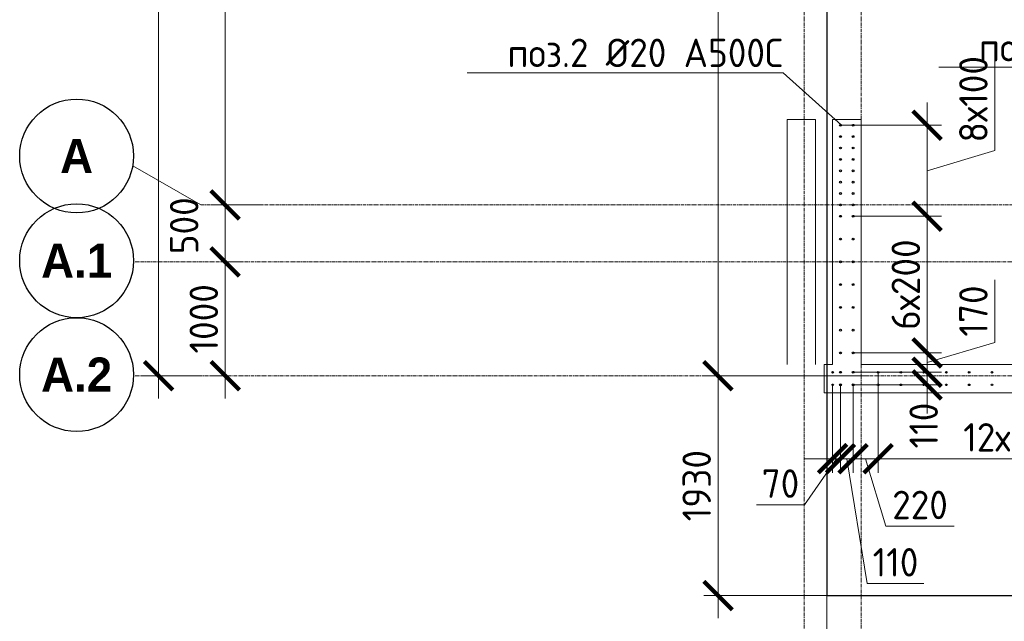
# Model space of a CAD drawing. Header units: millimetres. Extents: x -56135 to 1694203, y -446411 to -23139.
# Tile 256 of 256: x 953366 to 962017, y -85526 to -80243. Entities that reach past the tile are written whole.
import ezdxf
from ezdxf import colors
from ezdxf.entities.mleader import LeaderData, LeaderLine
from ezdxf.math import Vec2, Vec3

# ---------------------------------------------------------------- set-up
doc = ezdxf.new("R2010")
doc.units = ezdxf.units.MM
for name, pattern in [('01 Штриховая _4 мм_', [6, 3.5, -2.5]), ('______5', [1100, 800, -100, 100, -100]), ('HIDDEN2', [4.762499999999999, 3.175, -1.5875]), ('осевая', [50.800000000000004, 31.75, -6.35, 6.35, -6.35])]:
    doc.linetypes.add(name, pattern=pattern)
for name, color, linetype, lineweight in [('0 Фундамент', 5, 'Continuous', 30), ('1 Стены', 3, 'Continuous', 30), ('Оси', 40, '______5', 18), ('подоснова', 151, 'Continuous', 5), ('РАЗМЕРЫ', 1, 'Continuous', 9), ('СТЕНЫ', 3, 'Continuous', 30)]:
    doc.layers.add(name, color=color, linetype=linetype, lineweight=lineweight)
doc.styles.add('Century Gothic', font='GOTHIC.TTF')
doc.styles.add('GOST-2.304_Type-B', font='GOST_Common.ttf')
doc.dimstyles.new('СПДС', dxfattribs={"dimscale": 100, "dimtxt": 2.5, "dimasz": 2.5, "dimexe": 1.25, "dimexo": 0, "dimtad": 1, "dimdec": 0, "dimtxsty": 'GOST-2.304_Type-B', "dimblk": 'ARCHTICK', "dimcen": 2.5, "dimdle": 2, "dimadec": 0, "dimazin": 2, "dimtfac": 0.75, "dimtdec": 0, "dimtmove": 1, "dimatfit": 3, "dimfxl": 1, "dimtolj": 1, "dimarcsym": 1})

# ---------------------------------------------------------------- blocks, each defined once
blk = doc.blocks.new('NSY101')
at = {"color": 0, "linetype": 'ByBlock', "lineweight": -2}
blk.add_circle((0, 0), 50.00000381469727, dxfattribs=at)
blk = doc.blocks.new('_ArchTick')
at = {"color": 0, "linetype": 'ByBlock', "const_width": 0.15}
blk.add_lwpolyline([(-0.5, -0.5), (0.5, 0.5)], dxfattribs=at)
blk = doc.blocks.new('*D1015')
at = {"layer": 'DEFPOINTS', "color": 0, "transparency": 16777216}
for p in [(468282.1041254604, -106495.3522067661), (468907.0186061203, -106495.3522067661), (468657.8789552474, -128395.3523090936)]:
    blk.add_point(p, dxfattribs=at)
at = {"layer": 'РАЗМЕРЫ', "color": 0, "lineweight": -2, "transparency": 16777216}
for p, q in [((468282.1041254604, -128595.3523090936), (468282.1041254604, -106295.3522067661)), ((468907.0186061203, -106495.3522067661), (468157.1041254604, -106495.3522067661)), ((468657.8789552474, -128395.3523090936), (468157.1041254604, -128395.3523090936))]:
    blk.add_line(p, q, dxfattribs=at)
at = {"layer": 'РАЗМЕРЫ', "color": 0, "lineweight": -2, "transparency": 16777216, "xscale": 250, "yscale": 250, "zscale": 250}
for p, rotation in [((468282.1041254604, -106495.3522067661), 90), ((468282.1041254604, -128395.3523090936), 270)]:
    blk.add_blockref('_ArchTick', p, dxfattribs=dict(at, rotation=rotation))
at = {"layer": 'РАЗМЕРЫ', "color": 0, "transparency": 16777216, "insert": (468094.6041254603, -117445.3522579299), "char_height": 250, "attachment_point": 5, "rotation": 90, "style": 'GOST-2.304_Type-B'}
blk.add_mtext('\\A1;21900', dxfattribs=at)
blk = doc.blocks.new('*D1016')
at = {"layer": 'DEFPOINTS', "color": 0, "transparency": 16777216}
for p in [(468830.3496261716, -127395.3523090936), (468867.6653795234, -127395.3523090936), (468889.6565454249, -128395.3523090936)]:
    blk.add_point(p, dxfattribs=at)
at = {"layer": 'РАЗМЕРЫ', "color": 0, "lineweight": -2, "transparency": 16777216}
for p, q in [((468867.6653795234, -128595.3523090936), (468867.6653795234, -127195.3523090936)), ((468830.3496261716, -127395.3523090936), (468992.6653795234, -127395.3523090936)), ((468889.6565454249, -128395.3523090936), (468742.6653795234, -128395.3523090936))]:
    blk.add_line(p, q, dxfattribs=at)
at = {"layer": 'РАЗМЕРЫ', "color": 0, "lineweight": -2, "transparency": 16777216, "xscale": 250, "yscale": 250, "zscale": 250}
for p, rotation in [((468867.6653795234, -127395.3523090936), 90), ((468867.6653795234, -128395.3523090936), 270)]:
    blk.add_blockref('_ArchTick', p, dxfattribs=dict(at, rotation=rotation))
at = {"layer": 'РАЗМЕРЫ', "color": 0, "transparency": 16777216, "insert": (468680.1653795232, -127895.3523090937), "char_height": 250, "attachment_point": 5, "rotation": 90, "style": 'GOST-2.304_Type-B'}
blk.add_mtext('\\A1;1000', dxfattribs=at)
blk = doc.blocks.new('*D1017')
at = {"layer": 'DEFPOINTS', "color": 0, "transparency": 16777216}
for p in [(468867.6653795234, -126895.3523090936), (469198.3155209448, -126895.3523090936), (468830.3496261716, -127395.3523090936)]:
    blk.add_point(p, dxfattribs=at)
at = {"layer": 'РАЗМЕРЫ', "color": 0, "lineweight": -2, "transparency": 16777216}
for p, q in [((468867.6653795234, -127595.3523090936), (468867.6653795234, -126695.3523090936)), ((469198.3155209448, -126895.3523090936), (468742.6653795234, -126895.3523090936)), ((468830.3496261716, -127395.3523090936), (468992.6653795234, -127395.3523090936))]:
    blk.add_line(p, q, dxfattribs=at)
at = {"layer": 'РАЗМЕРЫ', "color": 0, "lineweight": -2, "transparency": 16777216, "xscale": 250, "yscale": 250, "zscale": 250}
for p, rotation in [((468867.6653795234, -126895.3523090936), 90), ((468867.6653795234, -127395.3523090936), 270)]:
    blk.add_blockref('_ArchTick', p, dxfattribs=dict(at, rotation=rotation))
at = {"layer": 'РАЗМЕРЫ', "color": 0, "transparency": 16777216, "insert": (468507.8847320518, -127077.9129722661), "char_height": 250, "attachment_point": 5, "rotation": 90, "style": 'GOST-2.304_Type-B'}
blk.add_mtext('\\A1;500', dxfattribs=at)
blk = doc.blocks.new('*D1018')
at = {"layer": 'DEFPOINTS', "color": 0, "transparency": 16777216}
for p in [(468867.665379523, -121995.3523090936), (468934.1362863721, -121995.3523090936), (469198.3155209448, -126895.3523090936)]:
    blk.add_point(p, dxfattribs=at)
at = {"layer": 'РАЗМЕРЫ', "color": 0, "lineweight": -2, "transparency": 16777216}
for p, q in [((468867.665379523, -127095.3523090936), (468867.665379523, -121795.3523090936)), ((468934.1362863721, -121995.3523090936), (468742.665379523, -121995.3523090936)), ((469198.3155209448, -126895.3523090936), (468742.665379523, -126895.3523090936))]:
    blk.add_line(p, q, dxfattribs=at)
at = {"layer": 'РАЗМЕРЫ', "color": 0, "lineweight": -2, "transparency": 16777216, "xscale": 250, "yscale": 250, "zscale": 250}
for p, rotation in [((468867.665379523, -121995.3523090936), 90), ((468867.665379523, -126895.3523090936), 270)]:
    blk.add_blockref('_ArchTick', p, dxfattribs=dict(at, rotation=rotation))
at = {"layer": 'РАЗМЕРЫ', "color": 0, "transparency": 16777216, "insert": (468680.1653795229, -124445.3523090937), "char_height": 250, "attachment_point": 5, "rotation": 90, "style": 'GOST-2.304_Type-B'}
blk.add_mtext('\\A1;4900', dxfattribs=at)
blk = doc.blocks.new('*D1768')
at = {"layer": 'DEFPOINTS', "color": 0, "transparency": 16777216}
for p in [(960458.0028228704, -85299.98042090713), (960758.2657580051, -85882.07475782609), (960458.0028228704, -86083.82443887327)]:
    blk.add_point(p, dxfattribs=at)
at = {"layer": 'РАЗМЕРЫ', "color": 0, "lineweight": -2, "transparency": 16777216}
for p, q in [((960458.0028228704, -85299.98042090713), (960458.0028228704, -86208.82443887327)), ((960758.2657580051, -85882.07475782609), (960758.2657580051, -86208.82443887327)), ((960958.2657580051, -86083.82443887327), (960258.0028228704, -86083.82443887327)), ((960608.1342904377, -86083.82443887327), (960786.2592904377, -86677.57443887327)), ((960786.2592904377, -86677.57443887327), (961386.2592904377, -86677.57443887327))]:
    blk.add_line(p, q, dxfattribs=at)
at = {"layer": 'РАЗМЕРЫ', "color": 0, "lineweight": -2, "transparency": 16777216, "xscale": 250, "yscale": 250, "zscale": 250, "rotation": 180}
blk.add_blockref('_ArchTick', (960458.0028228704, -86083.82443887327), dxfattribs=at)
at = {"layer": 'РАЗМЕРЫ', "color": 0, "lineweight": -2, "transparency": 16777216, "xscale": 250, "yscale": 250, "zscale": 250}
blk.add_blockref('_ArchTick', (960758.2657580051, -86083.82443887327), dxfattribs=at)
at = {"layer": 'РАЗМЕРЫ', "color": 0, "transparency": 16777216, "insert": (961086.2592904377, -86490.07443887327), "char_height": 250, "attachment_point": 5, "style": 'GOST-2.304_Type-B'}
blk.add_mtext('\\A1;300', dxfattribs=at)
blk = doc.blocks.new('*D1769')
at = {"layer": 'DEFPOINTS', "color": 0, "transparency": 16777216}
for p in [(959501.7441019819, -83369.98062298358), (960826.5322778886, -83369.98062298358), (960826.5322778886, -85299.98042090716)]:
    blk.add_point(p, dxfattribs=at)
at = {"layer": 'РАЗМЕРЫ', "color": 0, "lineweight": -2, "transparency": 16777216}
for p, q in [((959501.7441019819, -85499.98042090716), (959501.7441019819, -83169.98062298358)), ((960826.5322778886, -83369.98062298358), (959376.7441019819, -83369.98062298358)), ((960826.5322778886, -85299.98042090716), (959376.7441019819, -85299.98042090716))]:
    blk.add_line(p, q, dxfattribs=at)
at = {"layer": 'РАЗМЕРЫ', "color": 0, "lineweight": -2, "transparency": 16777216, "xscale": 250, "yscale": 250, "zscale": 250}
for p, rotation in [((959501.7441019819, -83369.98062298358), 90), ((959501.7441019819, -85299.98042090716), 270)]:
    blk.add_blockref('_ArchTick', p, dxfattribs=dict(at, rotation=rotation))
at = {"layer": 'РАЗМЕРЫ', "color": 0, "transparency": 16777216, "insert": (959314.2441019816, -84334.98052194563), "char_height": 250, "attachment_point": 5, "rotation": 90, "style": 'GOST-2.304_Type-B'}
blk.add_mtext('\\A1;1930', dxfattribs=at)
blk = doc.blocks.new('*D1770')
at = {"layer": 'DEFPOINTS', "color": 0, "transparency": 16777216}
for p in [(959501.744101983, -61469.98052065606), (960758.2657580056, -61469.98052065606), (960826.5322778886, -83369.98062298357)]:
    blk.add_point(p, dxfattribs=at)
at = {"layer": 'РАЗМЕРЫ', "color": 0, "lineweight": -2, "transparency": 16777216}
for p, q in [((959501.744101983, -83569.98062298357), (959501.744101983, -61269.98052065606)), ((960758.2657580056, -61469.98052065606), (959376.744101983, -61469.98052065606)), ((960826.5322778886, -83369.98062298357), (959376.744101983, -83369.98062298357))]:
    blk.add_line(p, q, dxfattribs=at)
at = {"layer": 'РАЗМЕРЫ', "color": 0, "lineweight": -2, "transparency": 16777216, "xscale": 250, "yscale": 250, "zscale": 250}
for p, rotation in [((959501.744101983, -61469.98052065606), 90), ((959501.744101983, -83369.98062298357), 270)]:
    blk.add_blockref('_ArchTick', p, dxfattribs=dict(at, rotation=rotation))
at = {"layer": 'РАЗМЕРЫ', "color": 0, "transparency": 16777216, "insert": (959314.2441019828, -72419.98057182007), "char_height": 250, "attachment_point": 5, "rotation": 90, "style": 'GOST-2.304_Type-B'}
blk.add_mtext('\\A1;21900', dxfattribs=at)
blk = doc.blocks.new('стены тп')
at = {"layer": '1 Стены', "color": 252, "linetype": 'HIDDEN2', "lineweight": 0, "true_color": 0x939598}
for p, q in [((862470.5538932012, -207175.6302871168), (862340.5538932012, -207175.6302871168)), ((862340.5538932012, -207175.6302871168), (862340.5538932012, -209325.6298579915)), ((862590.5538932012, -207175.6302871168), (862470.5538932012, -207175.6302871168)), ((862590.5538932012, -209325.6298579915), (862590.5538932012, -207175.6302871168)), ((862340.5538932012, -209325.6298579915), (862265.5538932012, -209325.6298579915)), ((862265.553893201, -209325.6298579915), (862265.553893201, -209575.6298579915)), ((865190.5538932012, -209325.6298579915), (862590.5538932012, -209325.6298579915)), ((862265.553893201, -209575.6298579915), (864990.5538932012, -209575.6298579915))]:
    blk.add_line(p, q, dxfattribs=at)
blk = doc.blocks.new('_None')
blk = doc.blocks.new('*D1928')
at = {"layer": 'DEFPOINTS', "color": 0, "transparency": 16777216}
for p in [(960908.1699966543, -83339.63365185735), (963308.1699966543, -83339.63365185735), (963308.1699966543, -84098.32067710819)]:
    blk.add_point(p, dxfattribs=at)
at = {"layer": 'РАЗМЕРЫ', "color": 0, "lineweight": -2, "transparency": 16777216}
for p, q in [((960908.1699966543, -83339.63365185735), (960908.1699966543, -84223.32067710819)), ((963308.1699966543, -83339.63365185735), (963308.1699966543, -84223.32067710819)), ((960708.1699966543, -84098.32067710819), (963508.1699966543, -84098.32067710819))]:
    blk.add_line(p, q, dxfattribs=at)
at = {"layer": 'РАЗМЕРЫ', "color": 0, "lineweight": -2, "transparency": 16777216, "xscale": 250, "yscale": 250, "zscale": 250, "rotation": 180}
blk.add_blockref('_ArchTick', (960908.1699966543, -84098.32067710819), dxfattribs=at)
at = {"layer": 'РАЗМЕРЫ', "color": 0, "lineweight": -2, "transparency": 16777216, "xscale": 250, "yscale": 250, "zscale": 250}
blk.add_blockref('_ArchTick', (963308.1699966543, -84098.32067710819), dxfattribs=at)
at = {"layer": 'РАЗМЕРЫ', "color": 0, "transparency": 16777216, "insert": (962108.1699966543, -83910.82067710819), "char_height": 250, "attachment_point": 5, "style": 'GOST-2.304_Type-B'}
blk.add_mtext('\\A1;12х200', dxfattribs=at)
blk = doc.blocks.new('*D1929')
at = {"layer": 'DEFPOINTS', "color": 0, "transparency": 16777216}
for p in [(960688.370216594, -83449.97953380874, -359.9999970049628), (960908.1699966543, -83630.61127439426), (960688.370216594, -84098.32067710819)]:
    blk.add_point(p, dxfattribs=at)
at = {"layer": 'РАЗМЕРЫ', "color": 0, "lineweight": -2, "transparency": 16777216}
for p, q in [((960688.370216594, -83449.97953380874), (960688.370216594, -84223.32067710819)), ((960908.1699966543, -83630.61127439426), (960908.1699966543, -84223.32067710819)), ((961108.1699966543, -84098.32067710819), (960488.370216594, -84098.32067710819)), ((960798.2701066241, -84098.32067710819), (960976.3951066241, -84692.07067710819)), ((960976.3951066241, -84692.07067710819), (961576.3951066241, -84692.07067710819))]:
    blk.add_line(p, q, dxfattribs=at)
at = {"layer": 'РАЗМЕРЫ', "color": 0, "lineweight": -2, "transparency": 16777216, "xscale": 250, "yscale": 250, "zscale": 250, "rotation": 180}
blk.add_blockref('_ArchTick', (960688.370216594, -84098.32067710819), dxfattribs=at)
at = {"layer": 'РАЗМЕРЫ', "color": 0, "lineweight": -2, "transparency": 16777216, "xscale": 250, "yscale": 250, "zscale": 250}
blk.add_blockref('_ArchTick', (960908.1699966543, -84098.32067710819), dxfattribs=at)
at = {"layer": 'РАЗМЕРЫ', "color": 0, "transparency": 16777216, "insert": (961276.3951066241, -84504.57067710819), "char_height": 250, "attachment_point": 5, "style": 'GOST-2.304_Type-B'}
blk.add_mtext('\\A1;220', dxfattribs=at)
blk = doc.blocks.new('*D1930')
at = {"layer": 'DEFPOINTS', "color": 0, "transparency": 16777216}
for p in [(960578.0238971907, -83449.97953380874, -359.9999970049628), (960688.370216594, -83622.51854701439), (960578.0238971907, -84098.32067710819)]:
    blk.add_point(p, dxfattribs=at)
at = {"layer": 'РАЗМЕРЫ', "color": 0, "lineweight": -2, "transparency": 16777216}
for p, q in [((960578.0238971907, -83449.97953380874), (960578.0238971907, -84223.32067710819)), ((960688.370216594, -83622.51854701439), (960688.370216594, -84223.32067710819)), ((960578.0238971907, -84098.32067710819), (960328.0238971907, -84098.32067710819)), ((960688.370216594, -84098.32067710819), (960578.0238971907, -84098.32067710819)), ((960688.370216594, -84098.32067710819), (960578.0238971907, -84098.32067710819)), ((960633.1970568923, -84098.32067710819), (960811.3220568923, -85195.77031027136)), ((960688.370216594, -84098.32067710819), (960938.370216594, -84098.32067710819)), ((960811.3220568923, -85195.77031027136), (961311.3220568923, -85195.77031027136))]:
    blk.add_line(p, q, dxfattribs=at)
at = {"layer": 'РАЗМЕРЫ', "color": 0, "lineweight": -2, "transparency": 16777216, "xscale": 250, "yscale": 250, "zscale": 250}
blk.add_blockref('_ArchTick', (960578.0238971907, -84098.32067710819), dxfattribs=at)
at = {"layer": 'РАЗМЕРЫ', "color": 0, "lineweight": -2, "transparency": 16777216, "xscale": 250, "yscale": 250, "zscale": 250, "rotation": 180}
blk.add_blockref('_ArchTick', (960688.370216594, -84098.32067710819), dxfattribs=at)
at = {"layer": 'РАЗМЕРЫ', "color": 0, "transparency": 16777216, "insert": (961061.3220568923, -85008.27031027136), "char_height": 250, "attachment_point": 5, "style": 'GOST-2.304_Type-B'}
blk.add_mtext('\\A1;110', dxfattribs=at)
blk = doc.blocks.new('*D1931')
at = {"layer": 'DEFPOINTS', "color": 0, "transparency": 16777216}
for p in [(960508.1699966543, -83449.97997126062), (960578.0238971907, -83449.97953380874, -359.9999970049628), (960508.1699966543, -84098.32067710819)]:
    blk.add_point(p, dxfattribs=at)
at = {"layer": 'РАЗМЕРЫ', "color": 0, "lineweight": -2, "transparency": 16777216}
for p, q in [((960508.1699966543, -83449.97997126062), (960508.1699966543, -84223.32067710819)), ((960578.0238971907, -83449.97953380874), (960578.0238971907, -84223.32067710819)), ((960508.1699966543, -84098.32067710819), (960258.1699966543, -84098.32067710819)), ((960543.0969469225, -84098.32067710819), (960262.1840140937, -84504.57067710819)), ((960578.0238971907, -84098.32067710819), (960508.1699966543, -84098.32067710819)), ((960578.0238971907, -84098.32067710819), (960508.1699966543, -84098.32067710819)), ((960578.0238971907, -84098.32067710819), (960828.0238971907, -84098.32067710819)), ((960262.1840140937, -84504.57067710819), (959838.3203777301, -84504.57067710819))]:
    blk.add_line(p, q, dxfattribs=at)
at = {"layer": 'РАЗМЕРЫ', "color": 0, "lineweight": -2, "transparency": 16777216, "xscale": 250, "yscale": 250, "zscale": 250}
blk.add_blockref('_ArchTick', (960508.1699966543, -84098.32067710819), dxfattribs=at)
at = {"layer": 'РАЗМЕРЫ', "color": 0, "lineweight": -2, "transparency": 16777216, "xscale": 250, "yscale": 250, "zscale": 250, "rotation": 180}
blk.add_blockref('_ArchTick', (960578.0238971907, -84098.32067710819), dxfattribs=at)
at = {"layer": 'РАЗМЕРЫ', "color": 0, "transparency": 16777216, "insert": (960050.252195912, -84317.07067710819), "char_height": 250, "attachment_point": 5, "style": 'GOST-2.304_Type-B'}
blk.add_mtext('\\A1;70', dxfattribs=at)
blk = doc.blocks.new('*D1932')
at = {"layer": 'DEFPOINTS', "color": 0, "transparency": 16777216}
for p in [(960688.370216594, -81169.98105210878), (960688.3702165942, -81969.63321440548, -359.999997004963), (961339.0619517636, -81969.63321440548)]:
    blk.add_point(p, dxfattribs=at)
at = {"layer": 'РАЗМЕРЫ', "color": 0, "lineweight": -2, "transparency": 16777216}
for p, q in [((961932.8119517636, -81391.68213325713), (961932.8119517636, -80491.68213325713)), ((961339.0619517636, -80969.98105210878), (961339.0619517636, -82169.63321440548)), ((960688.370216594, -81169.98105210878), (961464.0619517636, -81169.98105210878)), ((961339.0619517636, -81569.80713325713), (961932.8119517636, -81391.68213325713)), ((960688.3702165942, -81969.63321440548), (961464.0619517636, -81969.63321440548))]:
    blk.add_line(p, q, dxfattribs=at)
at = {"layer": 'РАЗМЕРЫ', "color": 0, "lineweight": -2, "transparency": 16777216, "xscale": 250, "yscale": 250, "zscale": 250}
for p, rotation in [((961339.0619517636, -81169.98105210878), 90), ((961339.0619517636, -81969.63321440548), 270)]:
    blk.add_blockref('_ArchTick', p, dxfattribs=dict(at, rotation=rotation))
at = {"layer": 'РАЗМЕРЫ', "color": 0, "transparency": 16777216, "insert": (961745.3119517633, -80941.68213325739), "char_height": 250, "attachment_point": 5, "rotation": 90, "style": 'GOST-2.304_Type-B'}
blk.add_mtext('\\A1;8х100', dxfattribs=at)
blk = doc.blocks.new('*D1933')
at = {"layer": 'DEFPOINTS', "color": 0, "transparency": 16777216}
for p in [(960986.1554302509, -81969.63321440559), (960688.3702165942, -83169.63321440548, -359.999997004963), (961339.0619517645, -83169.63321440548)]:
    blk.add_point(p, dxfattribs=at)
at = {"layer": 'РАЗМЕРЫ', "color": 0, "lineweight": -2, "transparency": 16777216}
for p, q in [((961339.0619517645, -81769.63321440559), (961339.0619517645, -83369.63321440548)), ((960986.1554302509, -81969.63321440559), (961464.0619517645, -81969.63321440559)), ((960688.3702165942, -83169.63321440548), (961464.0619517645, -83169.63321440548))]:
    blk.add_line(p, q, dxfattribs=at)
at = {"layer": 'РАЗМЕРЫ', "color": 0, "lineweight": -2, "transparency": 16777216, "xscale": 250, "yscale": 250, "zscale": 250}
for p, rotation in [((961339.0619517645, -81969.63321440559), 90), ((961339.0619517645, -83169.63321440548), 270)]:
    blk.add_blockref('_ArchTick', p, dxfattribs=dict(at, rotation=rotation))
at = {"layer": 'РАЗМЕРЫ', "color": 0, "transparency": 16777216, "insert": (961151.5619517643, -82569.6332144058), "char_height": 250, "attachment_point": 5, "rotation": 90, "style": 'GOST-2.304_Type-B'}
blk.add_mtext('\\A1;6х200', dxfattribs=at)
blk = doc.blocks.new('*D1934')
at = {"layer": 'DEFPOINTS', "color": 0, "transparency": 16777216}
for p in [(960830.0959820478, -83169.63321440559), (960688.3702165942, -83339.63321440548, -359.999997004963), (961339.0619517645, -83339.63321440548)]:
    blk.add_point(p, dxfattribs=at)
at = {"layer": 'РАЗМЕРЫ', "color": 0, "lineweight": -2, "transparency": 16777216}
for p, q in [((961932.8119517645, -83076.50821440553), (961932.8119517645, -82526.50821440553)), ((961339.0619517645, -82969.63321440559), (961339.0619517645, -83539.63321440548)), ((961339.0619517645, -83254.63321440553), (961932.8119517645, -83076.50821440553)), ((960830.0959820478, -83169.63321440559), (961464.0619517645, -83169.63321440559)), ((960688.3702165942, -83339.63321440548), (961464.0619517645, -83339.63321440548))]:
    blk.add_line(p, q, dxfattribs=at)
at = {"layer": 'РАЗМЕРЫ', "color": 0, "lineweight": -2, "transparency": 16777216, "xscale": 250, "yscale": 250, "zscale": 250}
for p, rotation in [((961339.0619517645, -83169.63321440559), 90), ((961339.0619517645, -83339.63321440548), 270)]:
    blk.add_blockref('_ArchTick', p, dxfattribs=dict(at, rotation=rotation))
at = {"layer": 'РАЗМЕРЫ', "color": 0, "transparency": 16777216, "insert": (961745.3119517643, -82801.5082144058), "char_height": 250, "attachment_point": 5, "rotation": 90, "style": 'GOST-2.304_Type-B'}
blk.add_mtext('\\A1;170', dxfattribs=at)
blk = doc.blocks.new('*D1622')
at = {"layer": 'DEFPOINTS', "color": 0, "transparency": 16777216}
for p in [(960839.7526815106, -83339.63321440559), (960688.3702165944, -83449.97953380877), (961339.0619517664, -83449.97953380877)]:
    blk.add_point(p, dxfattribs=at)
at = {"layer": 'РАЗМЕРЫ', "color": 0, "lineweight": -2, "transparency": 16777216}
for p, q in [((961339.0619517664, -83339.63321440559), (961339.0619517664, -83089.63321440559)), ((960839.7526815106, -83339.63321440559), (961464.0619517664, -83339.63321440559)), ((961339.0619517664, -83339.63321440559), (961339.0619517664, -83449.97953380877)), ((960688.3702165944, -83449.97953380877), (961464.0619517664, -83449.97953380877)), ((961339.0619517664, -83449.97953380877), (961339.0619517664, -83699.97953380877))]:
    blk.add_line(p, q, dxfattribs=at)
at = {"layer": 'РАЗМЕРЫ', "color": 0, "lineweight": -2, "transparency": 16777216, "xscale": 250, "yscale": 250, "zscale": 250}
for p, rotation in [((961339.0619517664, -83339.63321440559), 270), ((961339.0619517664, -83449.97953380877), 90)]:
    blk.add_blockref('_ArchTick', p, dxfattribs=dict(at, rotation=rotation))
at = {"layer": 'РАЗМЕРЫ', "color": 0, "transparency": 16777216, "insert": (961308.5865337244, -83807.51573885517), "char_height": 250, "attachment_point": 5, "rotation": 90, "style": 'GOST-2.304_Type-B'}
blk.add_mtext('\\A1;110', dxfattribs=at)
blk = doc.blocks.new('стены  тп')
at = {"layer": 'СТЕНЫ', "color": 251, "linetype": '01 Штриховая _4 мм_', "lineweight": 0, "true_color": 0x636466}
for p, q in [((542592.2941032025, -336275.7324699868, 3099.999999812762), (542462.2941032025, -336275.7324699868, 3099.999999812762)), ((542462.2941032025, -336275.7324699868, 3099.999999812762), (542462.2941032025, -338425.7320408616, 3099.999999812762)), ((542712.2941032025, -336275.7324699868, 3099.999999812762), (542592.2941032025, -336275.7324699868, 3099.999999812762)), ((542712.2941032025, -338425.7320408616, 3099.999999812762), (542712.2941032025, -336275.7324699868, 3099.999999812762)), ((542462.2941032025, -338425.7320408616, 3099.999999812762), (542387.2941032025, -338425.7320408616, 3099.999999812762)), ((542387.2941032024, -338425.7320408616, 3099.999999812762), (542387.2941032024, -338675.7320408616, 3099.999999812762)), ((545312.2941032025, -338425.7320408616, 3099.999999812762), (542712.2941032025, -338425.7320408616, 3099.999999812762)), ((542387.2941032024, -338675.7320408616, 3099.999999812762), (545112.2941032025, -338675.7320408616, 3099.999999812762))]:
    blk.add_line(p, q, dxfattribs=at)
blk = doc.blocks.new('оси 2.2-2.3')
at = {"layer": 'Оси', "color": 16, "linetype": 'осевая', "lineweight": 0, "transparency": 33554687}
for p, q in [((473954.947723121, -105027.5135645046), (473954.947723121, -134138.0768263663)), ((474454.947723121, -105027.5135645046), (474454.947723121, -134138.0768263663)), ((468653.7843527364, -126895.3523090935), (523707.4381898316, -126895.3523090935)), ((468076.3457280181, -127395.3523090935), (524372.863755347, -127395.3523090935)), ((468076.3457280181, -128395.3523090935), (524372.863755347, -128395.3523090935))]:
    blk.add_line(p, q, dxfattribs=at)
at = {"layer": 'Оси', "color": 16, "linetype": '______5', "lineweight": 0, "transparency": 33554687}
blk.add_line((468653.7843527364, -126895.3523090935), (468057.4970618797, -126551.0856812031), dxfattribs=at)
at = {"layer": 'Оси', "color": 16, "linetype": 'Continuous', "lineweight": 25, "transparency": 33554687, "xscale": 9.999999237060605, "yscale": 9.999999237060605, "zscale": 9.999999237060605}
for p in [(467562.736632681, -126465.2473171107), (467562.736632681, -127385.2473171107), (467562.736632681, -128385.2473171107)]:
    blk.add_blockref('NSY101', p, dxfattribs=at)
at = {"layer": 'Оси', "color": 16, "linetype": 'Continuous', "lineweight": 25, "transparency": 33554687, "char_height": 300, "attachment_point": 5, "style": 'Century Gothic'}
for s, insert, width in [('\\A1;{\\fCentury Gothic|i0|b1;\\H300.000000;\\W1.000000;\\C16;А}\\P', (467562.736632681, -126465.2473171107), 460), ('\\A1;{\\fCentury Gothic|i0|b1;\\H300.000000;\\W1.000000;\\C16;А.1}\\P', (467562.736632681, -127385.2473171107), 810.0000000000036), ('\\A1;{\\fCentury Gothic|i0|b1;\\H300.000000;\\W1.000000;\\C16;А.2}\\P', (467562.736632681, -128385.2473171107), 810.0000000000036)]:
    blk.add_mtext(s, dxfattribs=dict(at, insert=insert, width=width))
at = {"layer": 'РАЗМЕРЫ', "color": 1}
for base, p1, p2, picture, middle in [((468282.1041254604, -106495.3522067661), (468657.8789552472, -128395.3523090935), (468907.0186061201, -106495.352206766), '*D1015', (468094.6041254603, -117445.3522579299)), ((468867.665379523, -121995.3523090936), (469198.3155209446, -126895.3523090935), (468934.1362863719, -121995.3523090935), '*D1018', (468680.1653795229, -124445.3523090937))]:
    dim = blk.add_linear_dim(base=base, p1=p1, p2=p2, angle=90, dimstyle='СПДС', dxfattribs=at)
    dim.commit()
    dim.dimension.update_dxf_attribs({"geometry": picture, "text_midpoint": middle})
dim = blk.add_linear_dim(base=(468867.6653795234, -126895.3523090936), p1=(468830.3496261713, -127395.3523090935), p2=(469198.3155209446, -126895.3523090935), angle=90, dimstyle='СПДС', dxfattribs=at)
dim.commit()
dim.dimension.update_dxf_attribs({"geometry": '*D1017', "text_midpoint": (468695.3847320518, -127077.9129722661), "dimtype": 128})
dim = blk.add_linear_dim(base=(468867.6653795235, -127395.3523090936), p1=(468889.6565454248, -128395.3523090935), p2=(468830.3496261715, -127395.3523090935), angle=90, dimstyle='СПДС', dxfattribs=at)
dim.commit()
dim.dimension.update_dxf_attribs({"geometry": '*D1016', "text_midpoint": (468680.1653795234, -127895.3523090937), "insert": (1.164153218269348e-10, 0)})
blk = doc.blocks.new('прпрп')
at = {"layer": '0 Фундамент'}
blk.add_lwpolyline([(960458.0028228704, -61119.98042174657), (960458.0028228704, -85299.98042090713), (967808.0028228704, -85299.98042090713), (967808.0028228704, -85299.98042090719), (980308.0028111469, -85299.98042090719), (980308.0027876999, -85299.98042090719), (982658.0027994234, -85299.98042090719), (982658.0027994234, -85299.98042090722), (1008108.00282287, -85299.98042090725), (1008108.00282287, -81219.98039165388), (1009588.00282287, -81219.98039165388), (1009588.00282287, -72619.98041016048), (1008108.00282287, -72619.98041016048), (1008108.00282287, -61119.98042174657), (960458.0028228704, -61119.98042174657)], dxfattribs=at)
at = {"layer": '1 Стены', "color": 252, "lineweight": 0, "true_color": 0x939598}
for p, q in [((960358.1699966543, -81119.98105210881), (960108.1699966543, -81119.98105210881)), ((960108.1699966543, -81119.98105210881), (960108.1699966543, -83269.98062298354)), ((960358.1699966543, -83269.98062298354), (960358.1699966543, -81119.98105210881))]:
    blk.add_line(p, q, dxfattribs=at)
at = {"layer": 'РАЗМЕРЫ', "color": 6, "linetype": 'Continuous', "lineweight": 30}
for centre in [(960578.0238971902, -81169.98105210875), (960688.3702165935, -81169.98105210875), (960578.0238971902, -81269.98105210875), (960688.3702165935, -81269.98105210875), (960578.0238971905, -81369.63321440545, -359.999997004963), (960688.3702165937, -81369.63321440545, -359.999997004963), (960578.0238971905, -81469.63321440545, -359.999997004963), (960688.3702165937, -81469.63321440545, -359.999997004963), (960578.0238971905, -81569.63321440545, -359.999997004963), (960688.3702165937, -81569.63321440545, -359.999997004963), (960578.0238971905, -81669.63321440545, -359.999997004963), (960688.3702165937, -81669.63321440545, -359.999997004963), (960578.0238971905, -81769.63321440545, -359.999997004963), (960688.3702165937, -81769.63321440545, -359.999997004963), (960578.0238971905, -81869.63321440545, -359.999997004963), (960688.3702165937, -81869.63321440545, -359.999997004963), (960578.0238971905, -81969.63321440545, -359.999997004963), (960688.3702165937, -81969.63321440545, -359.999997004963), (960578.0238971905, -82169.63321440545, -359.999997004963), (960688.3702165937, -82169.63321440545, -359.999997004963), (960578.0238971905, -82369.63321440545, -359.999997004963), (960688.3702165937, -82369.63321440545, -359.999997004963), (960578.0238971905, -82569.63321440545, -359.999997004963), (960688.3702165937, -82569.63321440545, -359.999997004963), (960578.0238971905, -82769.63321440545, -359.999997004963), (960688.3702165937, -82769.63321440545, -359.999997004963), (960578.0238971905, -82969.63321440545, -359.999997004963), (960688.3702165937, -82969.63321440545, -359.999997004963), (960578.0238971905, -83169.63321440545, -359.999997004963), (960688.3702165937, -83169.63321440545, -359.999997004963), (960578.0238971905, -83339.63321440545, -359.999997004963), (960688.3702165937, -83339.63321440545, -359.999997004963), (960578.0238971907, -83449.97953380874, -359.9999970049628), (960688.370216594, -83449.97953380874, -359.9999970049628)]:
    blk.add_circle(centre, 8, dxfattribs=at)
at = {"layer": 'РАЗМЕРЫ', "color": 8, "linetype": 'Continuous', "lineweight": 30}
for centre in [(960508.1699966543, -83339.63365185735), (960908.1699966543, -83339.63365185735), (961108.1699966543, -83339.63365185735), (961308.1699966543, -83339.63365185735), (961508.1699966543, -83339.63365185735), (961708.1699966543, -83339.63365185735), (961908.1699966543, -83339.63365185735), (960508.1699966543, -83449.97997126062), (960908.1699966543, -83449.97997126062), (961108.1699966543, -83449.97997126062), (961308.1699966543, -83449.97997126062), (961508.1699966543, -83449.97997126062), (961708.1699966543, -83449.97997126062), (961908.1699966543, -83449.97997126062)]:
    blk.add_circle(centre, 7, dxfattribs=at)
at = {"layer": 'РАЗМЕРЫ', "color": 1}
for name, p in [('оси 2.2-2.3', (486303.3180348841, 45025.37168610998)), ('стены тп', (98167.61610345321, 126055.649235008))]:
    blk.add_blockref(name, p, dxfattribs=at)
at = {"layer": 'РАЗМЕРЫ'}
blk.add_blockref('стены  тп', (418045.8758934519, 255155.751417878, -3099.999999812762), dxfattribs=at)
at = {"layer": 'РАЗМЕРЫ', "color": 1}
for base, p1, p2, picture, middle in [((959501.744101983, -61469.98052065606), (960826.5322778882, -83369.98062298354), (960758.2657580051, -61469.98052065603), '*D1770', (959314.2441019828, -72419.98057182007)), ((961339.0619517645, -83339.63321440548), (960830.0959820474, -83169.63321440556), (960688.3702165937, -83339.63321440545, -359.999997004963), '*D1934', (961745.3119517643, -83014.0082144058)), ((959501.7441019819, -83369.98062298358), (960826.5322778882, -85299.98042090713), (960826.5322778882, -83369.98062298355), '*D1769', (959314.2441019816, -84334.98052194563))]:
    dim = blk.add_linear_dim(base=base, p1=p1, p2=p2, angle=90, dimstyle='СПДС', dxfattribs=at)
    dim.commit()
    dim.dimension.update_dxf_attribs({"geometry": picture, "text_midpoint": middle})
for base, p1, p2, text, picture, middle in [((961339.0619517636, -81969.63321440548), (960688.3702165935, -81169.98105210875), (960688.3702165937, -81969.63321440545, -359.999997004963), '8х100', '*D1932', (961745.3119517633, -81329.18213325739)), ((961339.0619517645, -83169.63321440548), (960986.1554302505, -81969.63321440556), (960688.3702165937, -83169.63321440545, -359.999997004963), '6х200', '*D1933', (961151.5619517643, -82569.6332144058))]:
    dim = blk.add_linear_dim(base=base, p1=p1, p2=p2, angle=90, text=text, dimstyle='СПДС', dxfattribs=at)
    dim.commit()
    dim.dimension.update_dxf_attribs({"geometry": picture, "text_midpoint": middle})
dim = blk.add_linear_dim(base=(961339.0619517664, -83449.97953380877), p1=(960839.7526815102, -83339.63321440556), p2=(960688.370216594, -83449.97953380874), angle=90, dimstyle='СПДС', dxfattribs=at)
dim.commit()
dim.dimension.update_dxf_attribs({"geometry": '*D1622', "text_midpoint": (961496.0865337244, -83807.51573885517), "dimtype": 128})
dim = blk.add_linear_dim(base=(963308.1699966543, -84098.32067710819), p1=(960908.1699966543, -83339.63365185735), p2=(963308.1699966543, -83339.63365185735), text='12х200', dimstyle='СПДС', dxfattribs=at)
dim.commit()
dim.dimension.update_dxf_attribs({"geometry": '*D1928', "text_midpoint": (962108.1699966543, -83910.82067710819)})
for base, p1, p2, picture, middle in [((960508.1699966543, -84098.32067710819), (960578.0238971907, -83449.97953380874, -359.9999970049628), (960508.1699966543, -83449.97997126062), '*D1931', (960199.6840140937, -84504.57067710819)), ((960578.0238971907, -84098.32067710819), (960688.370216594, -83622.51854701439), (960578.0238971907, -83449.97953380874, -359.9999970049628), '*D1930', (960873.8220568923, -85195.77031027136))]:
    dim = blk.add_linear_dim(base=base, p1=p1, p2=p2, dimstyle='СПДС', dxfattribs=at)
    dim.commit()
    dim.dimension.update_dxf_attribs({"geometry": picture, "text_midpoint": middle, "dimtype": 128})
for base, p1, p2, picture, middle in [((960688.370216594, -84098.32067710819), (960908.1699966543, -83630.61127439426), (960688.370216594, -83449.97953380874, -359.9999970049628), '*D1929', (961038.8951066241, -84504.57067710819)), ((960458.0028228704, -86083.82443887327), (960758.2657580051, -85882.07475782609), (960458.0028228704, -85299.98042090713), '*D1768', (960848.7592904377, -86490.07443887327))]:
    dim = blk.add_linear_dim(base=base, p1=p1, p2=p2, dimstyle='СПДС', dxfattribs=at)
    dim.commit()
    dim.dimension.update_dxf_attribs({"geometry": picture, "text_midpoint": middle})
at = {"layer": 'подоснова', "color": 4, "ltscale": 0.3}
ml = blk.add_multileader_mtext('Standard', dxfattribs=at)
ml.set_content('{\\C2;поз.2 %%C20 А500С }', color=4, style='GOST-2.304_Type-B')
ml.set_leader_properties(color=256, linetype='ByLayer', lineweight=15)
ml.set_arrow_properties(name='NONE')
ml.build(insert=Vec2(0, 0))
ml.multileader.update_dxf_attribs({"text_left_attachment_type": 6, "text_right_attachment_type": 6, "dogleg_length": 0.1, "arrow_head_size": 18})
ctx = ml.context
ctx.base_point, ctx.char_height, ctx.arrow_head_size, ctx.landing_gap_size, ctx.plane_origin = Vec3(961793.4193450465, -80659.3045103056), 250, 18, 20, Vec3(969287.8994301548, -79698.45452319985)
ctx.left_attachment, ctx.right_attachment, ctx.text_align_type = 6, 6, 1
notes = []
notes.append((ctx, [(0, (1, 1, 0), (964217.2314662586, -80659.3045103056), (-1, 0), 0.1, [(1, [(964788.5163160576, -81119.98082120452), (964728.1699966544, -81119.98082120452)], 0, [])])]))
ctx.mtext.insert, ctx.mtext.width, ctx.mtext.alignment, ctx.mtext.flow_direction = Vec3(963005.2754056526, -80359.3045103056), 4075.870945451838, 2, 5
ml = blk.add_multileader_mtext('Standard', dxfattribs=at)
ml.set_content('{\\C2;поз.2 %%C20 А500С }', color=4, style='GOST-2.304_Type-B')
ml.set_leader_properties(color=256, linetype='ByLayer', lineweight=15)
ml.set_arrow_properties(name='NONE')
ml.build(insert=Vec2(0, 0))
ml.multileader.update_dxf_attribs({"text_left_attachment_type": 6, "text_right_attachment_type": 6, "dogleg_length": 0.1, "arrow_head_size": 18})
ctx = ml.context
ctx.base_point, ctx.char_height, ctx.arrow_head_size, ctx.landing_gap_size, ctx.plane_origin = Vec3(957651.2732455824, -80709.30474120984), 250, 18, 20, Vec3(965145.7533306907, -79748.45475410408)
ctx.left_attachment, ctx.right_attachment, ctx.text_align_type = 6, 6, 1
notes.append((ctx, [(0, (1, 1, 0), (960075.0853667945, -80709.30474120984), (-1, 0), 0.1, [(1, [(960696.3702165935, -81169.98105210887), (960586.0238971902, -81169.98105210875)], 0, [])])]))
ctx.mtext.insert, ctx.mtext.width, ctx.mtext.alignment, ctx.mtext.flow_direction = Vec3(958863.1293061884, -80409.30474120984), 4075.870945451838, 2, 5
for ctx, leaders in notes:
    for number, flags, end, landing, length, lines in leaders:
        leader = LeaderData()
        leader.index, (leader.has_last_leader_line, leader.has_dogleg_vector, leader.attachment_direction) = number, flags
        leader.last_leader_point, leader.dogleg_vector, leader.dogleg_length = Vec3(end), Vec3(landing), length
        for number, points, colour, breaks in lines:
            line = LeaderLine()
            line.index, line.vertices, line.color, line.breaks = number, Vec3.list(points), colors.encode_raw_color(colour), breaks
            leader.lines.append(line)
        ctx.leaders.append(leader)

msp = doc.modelspace()

# ---------------------------------------------------------------- block references
at = {"layer": 'РАЗМЕРЫ'}
msp.add_blockref('прпрп', (0, 0), dxfattribs=at)

doc.saveas('drawing.dxf')
